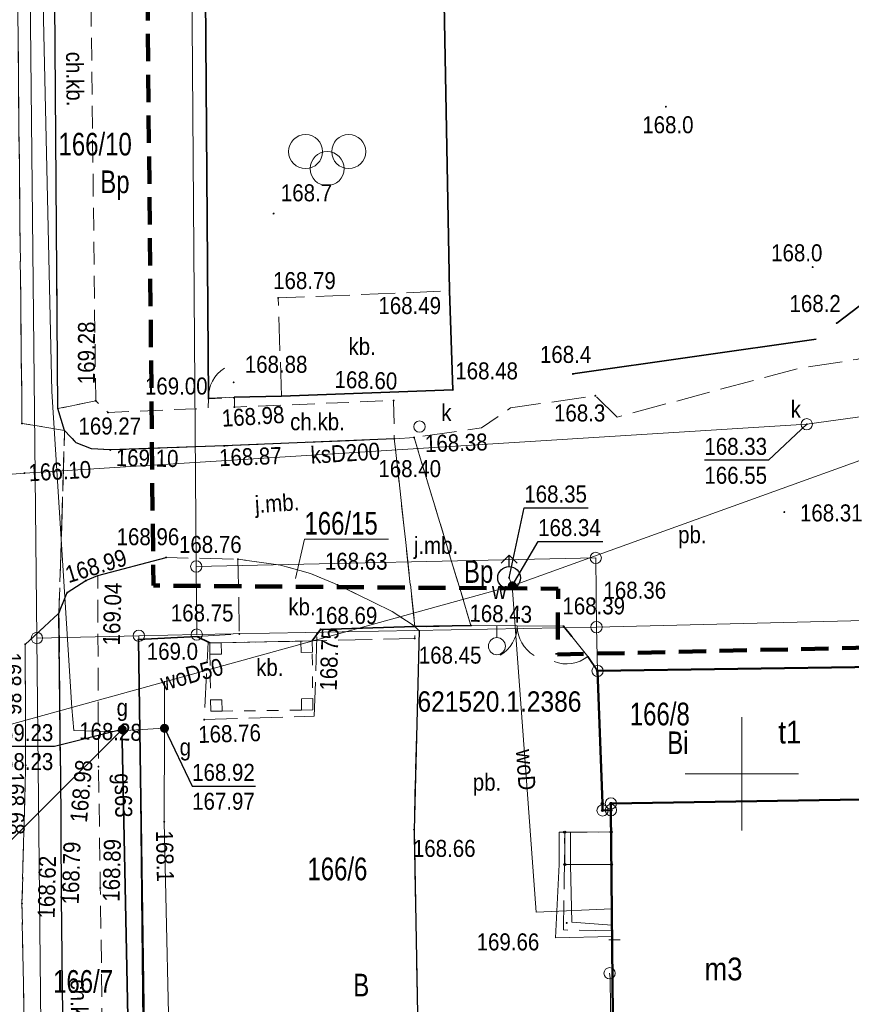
# Model space of a CAD drawing. Header units: metres. Extents: x 6499494 to 6499783, y 5999642 to 5999846.
# Tile 3 of 12: x 6499568 to 6499605, y 5999690 to 5999733. Entities that reach past the tile are written whole.
import ezdxf
from ezdxf.enums import TextEntityAlignment as Align

# ---------------------------------------------------------------- set-up
doc = ezdxf.new("R2010")
doc.units = ezdxf.units.M
for name, pattern in [('1.0_0.5', [1.5, 1, -0.5]), ('1.5_0.5', [2, 1.5, -0.5]), ('219-500', [0]), ('4', [1.8, 1.2, -0.6]), ('egug-500', [0]), ('otda_500', [1, 0.5, -0.5]), ('otob_500', [0]), ('otof_500', [0])]:
    doc.linetypes.add(name, pattern=pattern)
doc.layers.get('0').update_dxf_attribs({"color": 2, "lineweight": 5})
doc.styles.get("Standard").update_dxf_attribs({"font": 'Working1250', "width": 0.75})
doc.linetypes.add('902-500', pattern='A,3.75,0,[1,ksztalty.shx,S=0.5,R=0,X=0,Y=0],3.75', length=7.5)
doc.linetypes.add('otdn_500', pattern='A,5,0,[21,ksztalty.shx,S=0.5,R=0,X=0,Y=0]', length=5)

# ---------------------------------------------------------------- blocks, each defined once
blk = doc.blocks.new('PUNKTBUD')
at = {"color": 0}
blk.add_circle((0, 0), 0.045, dxfattribs=at)
blk = doc.blocks.new('202')
at = {"color": 0, "linetype": 'Continuous', "lineweight": 0}
blk.add_circle((0, 0), 0.25, dxfattribs=at)
blk = doc.blocks.new('203')
at = {"linetype": 'Continuous', "lineweight": 0}
h = blk.add_hatch(color=0, dxfattribs=at)
edge = h.paths.add_edge_path()
edge.add_arc((0, 0), 0.045, 0, 360)
blk = doc.blocks.new('US15')
at = {"color": 0, "linetype": 'Continuous', "lineweight": 13}
blk.add_circle((0, 0), 0.25, dxfattribs=at)
blk = doc.blocks.new('PW01')
at = {"linetype": 'Continuous', "lineweight": 13}
h = blk.add_hatch(color=0, dxfattribs=at)
edge = h.paths.add_edge_path()
edge.add_arc((0, 0), 0.045, 0, 360)
blk = doc.blocks.new('US25')
at = {"linetype": 'Continuous', "lineweight": 0}
h = blk.add_hatch(color=0, dxfattribs=at)
edge = h.paths.add_edge_path()
edge.add_arc((0, 0), 0.2, 0, 360)
blk = doc.blocks.new('131')
at = {"color": 0, "linetype": 'Continuous', "lineweight": 13}
blk.add_line((0, 0.375), (0, 0.875), dxfattribs=at)
blk.add_circle((0, 0), 0.375, dxfattribs=at)
blk = doc.blocks.new('IB10')
at = {"color": 0, "linetype": 'Continuous', "lineweight": 13}
for p, q in [((0, 0), (0, 0.5)), ((0, 0.5), (0.5, 0.5)), ((0.5, 0), (0.5, 0.5)), ((0, 0), (0.5, 0))]:
    blk.add_line(p, q, dxfattribs=at)
blk = doc.blocks.new('OK04')
at = {"color": 0, "linetype": 'Continuous', "lineweight": 0}
blk.add_arc((1.5, 0.001), 1.5, 120, 180, dxfattribs=at)
blk = doc.blocks.new('OK02')
at = {"color": 0, "linetype": 'Continuous', "lineweight": 0}
for centre, start, end in [((-1.5, 0), 0, 60), ((1.5, 0), 120, 180)]:
    blk.add_arc(centre, 1.5, start, end, dxfattribs=at)
blk = doc.blocks.new('SUWH')
at = {"color": 0, "linetype": 'Continuous'}
for p in [(-0.354, 0.646), (0, 0.5), (0.354, 0.646)]:
    blk.add_line(p, (0, 1), dxfattribs=at)
blk.add_circle((0, 0), 0.5, dxfattribs=at)
blk = doc.blocks.new('BS04')
at = {"color": 0, "linetype": 'Continuous', "lineweight": 13}
for centre in [(-0.95, 0.75), (0.95, 0.75), (0, 0)]:
    blk.add_circle(centre, 0.75, dxfattribs=at)

msp = doc.modelspace()

# ---------------------------------------------------------------- linework, layer by layer
at = {"layer": '211-numer działki ewidencyjnej', "color": 0, "linetype": 'CONTINUOUS', "lineweight": 18, "flags": 128}
msp.add_lwpolyline([(6499580.32, 5999708.62), (6499580.72, 5999710.35), (6499584.418, 5999710.35)], dxfattribs=at)
at = {"layer": '218-kontur użytku gruntowego', "color": 3, "linetype": 'egug-500', "lineweight": 18, "flags": 128}
for points in [[(6499568.25, 5999771.52), (6499568.93, 5999705.99)], [(6499568.93, 5999705.99), (6499568.25, 5999771.52)], [(6499575.95, 5999709.14), (6499575.49, 5999771.02)], [(6499575.49, 5999771.02), (6499575.95, 5999709.14)], [(6499593.56, 5999709.52), (6499575.95, 5999709.14)], [(6499575.95, 5999709.14), (6499593.56, 5999709.52)], [(6499575.97, 5999706.14), (6499575.95, 5999709.14)], [(6499575.95, 5999709.14), (6499575.97, 5999706.14)], [(6499593.59, 5999706.47), (6499593.56, 5999709.52)], [(6499593.56, 5999709.52), (6499593.59, 5999706.47)], [(6499605.98, 5999706.77), (6499593.59, 5999706.47)], [(6499593.59, 5999706.47), (6499605.98, 5999706.77)], [(6499568.93, 5999705.99), (6499573.42, 5999706.09)], [(6499573.42, 5999706.09), (6499568.93, 5999705.99)], [(6499573.42, 5999706.09), (6499575.97, 5999706.14)], [(6499575.97, 5999706.14), (6499573.42, 5999706.09)], [(6499573.42, 5999706.09), (6499573.72, 5999677.6)], [(6499573.72, 5999677.6), (6499573.42, 5999706.09)], [(6499575.97, 5999706.14), (6499593.59, 5999706.47)], [(6499593.59, 5999706.47), (6499575.97, 5999706.14)], [(6499593.64, 5999704.54), (6499593.59, 5999706.47)], [(6499593.59, 5999706.47), (6499593.64, 5999704.54)], [(6499593.85, 5999698.69), (6499593.64, 5999704.54)], [(6499593.64, 5999704.54), (6499593.85, 5999698.69)], [(6499606.17, 5999698.88), (6499594.23, 5999698.7)], [(6499594.23, 5999698.7), (6499606.17, 5999698.88)], [(6499594.23, 5999698.7), (6499594.23, 5999698.4)], [(6499594.23, 5999698.4), (6499594.23, 5999698.7)], [(6499593.86, 5999698.39), (6499593.85, 5999698.69)], [(6499593.85, 5999698.69), (6499593.86, 5999698.39)], [(6499594.23, 5999698.4), (6499593.86, 5999698.39)], [(6499593.86, 5999698.39), (6499594.23, 5999698.4)]]:
    msp.add_lwpolyline(points, dxfattribs=at)
at = {"layer": '219-działka ewidencyjna', "color": 7, "linetype": '219-500', "lineweight": 18, "flags": 128}
for points in [[(6499568.25, 5999771.52), (6499568.93, 5999705.99)], [(6499575.49, 5999771.02), (6499575.95, 5999709.14)], [(6499575.95, 5999709.14), (6499593.56, 5999709.52)], [(6499575.97, 5999706.14), (6499575.95, 5999709.14)], [(6499593.59, 5999706.47), (6499593.56, 5999709.52)], [(6499605.98, 5999706.77), (6499593.59, 5999706.47)], [(6499568.93, 5999705.99), (6499573.42, 5999706.09)], [(6499573.42, 5999706.09), (6499575.97, 5999706.14)], [(6499573.72, 5999677.6), (6499573.42, 5999706.09)], [(6499575.97, 5999706.14), (6499593.59, 5999706.47)], [(6499593.59, 5999706.47), (6499593.64, 5999704.54)], [(6499568.93, 5999705.99), (6499569.22, 5999677.55)], [(6499593.64, 5999704.54), (6499593.85, 5999698.69)], [(6499594.23, 5999698.7), (6499606.17, 5999698.88)], [(6499594.23, 5999698.4), (6499594.23, 5999698.7)], [(6499593.85, 5999698.69), (6499593.86, 5999698.39)], [(6499593.86, 5999698.39), (6499594.23, 5999698.4)]]:
    msp.add_lwpolyline(points, dxfattribs=at)
at = {"layer": '312-budynek ewidencyjny', "color": 7, "linetype": 'CONTINUOUS', "lineweight": 50, "flags": 128}
for points in [[(6499593.64, 5999704.54), (6499606, 5999704.72)], [(6499593.85, 5999698.69), (6499593.64, 5999704.54)], [(6499606.17, 5999698.88), (6499594.23, 5999698.7)], [(6499594.23, 5999698.7), (6499606.17, 5999698.88)], [(6499594.23, 5999698.7), (6499594.23, 5999698.4)], [(6499594.23, 5999698.4), (6499594.23, 5999698.7)], [(6499593.86, 5999698.39), (6499593.85, 5999698.69)], [(6499594.23, 5999698.4), (6499593.86, 5999698.39)], [(6499594.41, 5999678.81), (6499594.23, 5999698.4)]]:
    msp.add_lwpolyline(points, dxfattribs=at)
at = {"layer": '352-schody', "color": 7, "linetype": 'CONTINUOUS', "lineweight": 18, "flags": 128}
msp.add_lwpolyline([(6499592.2, 5999696), (6499592.19, 5999697.43), (6499594.24, 5999697.44), (6499594.25, 5999696.01)], close=True, dxfattribs=at)
msp.add_lwpolyline([(6499592.2, 5999696), (6499592.19, 5999697.43), (6499594.24, 5999697.44), (6499594.25, 5999696.01)], close=True, dxfattribs=at)
at = {"layer": 'brama', "color": 7, "linetype": 'otob_500', "lineweight": 18, "flags": 128}
msp.add_lwpolyline([(6499592.14, 5999706.51), (6499588.06, 5999706.54)], dxfattribs=at)
at = {"layer": 'chodnik', "color": 7, "linetype": '1.0_0.5', "lineweight": 18, "flags": 128}
for points in [[(6499571.52, 5999716.45), (6499571.17, 5999746.07), (6499571.15, 5999755.56), (6499571.51, 5999770.01), (6499569.86, 5999770.17), (6499569.48, 5999757.24), (6499569.46, 5999755.5), (6499569.46, 5999745.99), (6499569.7, 5999736.03), (6499569.85, 5999716.1)], [(6499569.85, 5999716.1), (6499570.15, 5999715.14), (6499570.66, 5999714.6), (6499571.33, 5999714.33), (6499572.16, 5999714.28), (6499577.18, 5999714.46), (6499584.68, 5999714.77), (6499584.65, 5999716.46), (6499577.63, 5999716.17), (6499577.63, 5999716.57), (6499576.49, 5999716.54), (6499576.47, 5999716.12), (6499572.06, 5999715.93), (6499571.52, 5999716.45)], [(6499571.82, 5999682.68), (6499571.88, 5999683.85), (6499571.72, 5999694.97), (6499571.64, 5999700.32), (6499571.61, 5999708.74), (6499571.09, 5999708.52), (6499570.26, 5999707.99), (6499569.9, 5999707.08), (6499569.97, 5999700.35), (6499570, 5999694.58), (6499570.3, 5999667.23), (6499570.98, 5999666.33), (6499572.07, 5999665.72), (6499571.94, 5999670.84)]]:
    msp.add_lwpolyline(points, close=True, dxfattribs=at)
at = {"layer": 'furtka', "color": 7, "linetype": 'otof_500', "lineweight": 18, "flags": 128}
for points in [[(6499576.49, 5999716.56), (6499577.62, 5999716.6)], [(6499593.21, 5999705.18), (6499592.5, 5999706.06)]]:
    msp.add_lwpolyline(points, dxfattribs=at)
at = {"layer": 'jezdnia', "color": 7, "linetype": '1.5_0.5', "lineweight": 18, "flags": 128}
for points in [[(6499568.956, 5999645.37), (6499568.85, 5999659.18), (6499568.72, 5999668.86), (6499568.27, 5999694.28), (6499568.43, 5999700.38), (6499568.41, 5999705.71), (6499569.9, 5999707.08), (6499570.15, 5999715.14), (6499568.27, 5999715.45), (6499568.06, 5999735.95), (6499567.84, 5999745.94), (6499567.91, 5999757.29), (6499567.94, 5999764.84), (6499568.18, 5999770.31), (6499568.54, 5999777.56), (6499564.54, 5999778.03), (6499563.65, 5999769.69), (6499563.93, 5999764.22), (6499563.92, 5999757.08), (6499563.92, 5999747.33), (6499563.94, 5999744.24), (6499563.98, 5999735.97), (6499564.05, 5999732.1), (6499564.21, 5999715.63), (6499564.3, 5999708.31), (6499564.31, 5999706.14), (6499564.45, 5999690.02), (6499564.55, 5999678.92), (6499564.68, 5999668.67), (6499564.76, 5999663.41), (6499564.83, 5999658.36), (6499564.94, 5999648.1), (6499564.966, 5999645.37)], [(6499570.645, 5999645.37), (6499570.63, 5999647.86), (6499570.47, 5999659.24), (6499570.3, 5999667.23), (6499570, 5999694.58), (6499569.97, 5999700.35), (6499569.9, 5999707.08), (6499568.41, 5999705.71), (6499568.43, 5999700.38), (6499568.27, 5999694.28), (6499568.72, 5999668.86), (6499568.85, 5999659.18), (6499568.956, 5999645.37)]]:
    msp.add_lwpolyline(points, dxfattribs=at)
for points in [[(6499569.85, 5999716.1), (6499569.7, 5999736.03), (6499569.46, 5999745.99), (6499569.46, 5999755.5), (6499569.48, 5999757.24), (6499569.86, 5999770.17), (6499568.18, 5999770.31), (6499567.94, 5999764.84), (6499567.91, 5999757.29), (6499567.84, 5999745.94), (6499568.06, 5999735.95), (6499568.27, 5999715.45), (6499570.15, 5999715.14)], [(6499584.68, 5999714.77), (6499577.18, 5999714.46), (6499572.16, 5999714.28), (6499571.33, 5999714.33), (6499570.66, 5999714.6), (6499570.15, 5999715.14), (6499569.9, 5999707.08), (6499570.26, 5999707.99), (6499571.09, 5999708.52), (6499571.61, 5999708.74), (6499574.62, 5999709.54), (6499577.79, 5999709.46), (6499579.66, 5999709.2), (6499580.99, 5999708.83), (6499582.18, 5999708.33), (6499584.58, 5999707.16), (6499585.59, 5999706.5)], [(6499588.06, 5999706.54), (6499585.55, 5999714.83), (6499584.68, 5999714.77), (6499585.59, 5999706.5), (6499586.09, 5999706.48)]]:
    msp.add_lwpolyline(points, close=True, dxfattribs=at)
at = {"layer": 'krawężnik', "color": 7, "linetype": 'CONTINUOUS', "lineweight": 25, "flags": 128}
for points in [[(6499584.68, 5999714.77), (6499577.18, 5999714.46), (6499572.16, 5999714.28), (6499571.33, 5999714.33), (6499570.66, 5999714.6), (6499570.15, 5999715.14), (6499569.85, 5999716.1), (6499569.7, 5999736.03), (6499569.46, 5999745.99), (6499569.46, 5999755.5), (6499569.48, 5999757.24), (6499569.86, 5999770.17)], [(6499569.97, 5999700.35), (6499569.9, 5999707.08), (6499570.26, 5999707.99), (6499571.09, 5999708.52), (6499571.61, 5999708.74), (6499574.62, 5999709.54)], [(6499585.78, 5999706.3), (6499585.55, 5999697.54), (6499585.72, 5999688.59), (6499593.28, 5999688.72), (6499594.32, 5999688.74)], [(6499569.97, 5999700.35), (6499570, 5999694.58), (6499570.3, 5999667.23)]]:
    msp.add_lwpolyline(points, dxfattribs=at)
at = {"layer": 'Obszar opracowania', "color": 94, "linetype": '4', "lineweight": 200, "flags": 128}
msp.add_lwpolyline([(6499682.05, 5999658.54), (6499635.72, 5999673.21), (6499618.25, 5999675.88), (6499616.17, 5999708.92), (6499607.19, 5999708.96), (6499607.31, 5999705.61), (6499591.88, 5999705.26), (6499591.9, 5999708.16), (6499574.06, 5999708.3), (6499573.41, 5999773.36), (6499642.19, 5999767.14), (6499638.23, 5999756.41), (6499640.75, 5999756.31), (6499635.14, 5999718.71), (6499654.3, 5999715.43), (6499657, 5999715.8), (6499662.07, 5999755.82), (6499753.44, 5999752.64), (6499756.4, 5999746.65), (6499746.27, 5999735.6), (6499726.98, 5999715.43), (6499713.54, 5999700.78)], close=True, dxfattribs=at)
at = {"layer": 'obszar utwardzony', "color": 7, "linetype": '1.5_0.5', "lineweight": 18, "flags": 128}
for points in [[(6499585.55, 5999714.83), (6499588.06, 5999706.54), (6499585.59, 5999706.5), (6499585.78, 5999706.3), (6499585.55, 5999697.54), (6499585.72, 5999688.59), (6499593.28, 5999688.72), (6499594.32, 5999688.74), (6499594.27, 5999693.08), (6499592.14, 5999693.12), (6499592.19, 5999697.43), (6499594.24, 5999697.44), (6499594.23, 5999698.4), (6499593.86, 5999698.39), (6499593.85, 5999698.69), (6499593.64, 5999704.54), (6499606, 5999704.72), (6499606.38, 5999704.93), (6499606.83, 5999704.85), (6499607.27, 5999704.71), (6499607.61, 5999704.47), (6499607.93, 5999704.28), (6499608.25, 5999703.78), (6499608.45, 5999703.15), (6499608.13, 5999691.13), (6499608.17, 5999688.59), (6499608.44, 5999681.01), (6499610.45, 5999681.06), (6499610.46, 5999679.23), (6499610.47, 5999677.95), (6499611.12, 5999677.96), (6499611.11, 5999706.88), (6499611.15, 5999713.06), (6499613.34, 5999715.47), (6499615.43, 5999716.27), (6499617.49, 5999716.05), (6499620.32, 5999715.82), (6499623.42, 5999715.57), (6499640.1, 5999712.9), (6499644.05, 5999710.85), (6499652.53, 5999709.45), (6499656.8, 5999709.32), (6499655.36, 5999713.73), (6499653.7, 5999713.9), (6499642.52, 5999715.45), (6499642.16, 5999715.55), (6499641.48, 5999715.81), (6499640.9, 5999716.1), (6499640.44, 5999716.35), (6499640.08, 5999716.58), (6499639.74, 5999716.86), (6499639.41, 5999717.18), (6499639.14, 5999717.45), (6499638.9, 5999717.75), (6499638.71, 5999718), (6499638.48, 5999718.32), (6499638.4, 5999718.5), (6499638.35, 5999718.7), (6499637.64, 5999718.79), (6499641.83, 5999749.53), (6499639.28, 5999749.74), (6499638.43, 5999742.54), (6499638.17, 5999741.88), (6499637.83, 5999741.35), (6499637.27, 5999741.04), (6499636.79, 5999741.01), (6499633.34, 5999741.57), (6499632.94, 5999742.02), (6499632.58, 5999742.5), (6499632.34, 5999743), (6499621.45, 5999744.45), (6499619.25, 5999744.82), (6499617.42, 5999741.6), (6499617.24, 5999740.19), (6499617.17, 5999736.46), (6499620.3, 5999735.9), (6499621.22, 5999735.28), (6499621.66, 5999734.95), (6499622.14, 5999734.5), (6499622.49, 5999734.14), (6499623.01, 5999733.41), (6499623.18, 5999732.98), (6499623.35, 5999732.49), (6499623.48, 5999731.94), (6499623.56, 5999731.49), (6499623.56, 5999730.77), (6499623.47, 5999729.89), (6499623.33, 5999728.9), (6499623.17, 5999727.74), (6499622.9, 5999725.87), (6499622.72, 5999725.36), (6499622.47, 5999724.91), (6499622.23, 5999724.61), (6499621.9, 5999724.28), (6499621.64, 5999724.06), (6499620.25, 5999723.29), (6499611.05, 5999720.34), (6499605.07, 5999718.27), (6499602.51, 5999717.88), (6499594.5, 5999715.73), (6499593.54, 5999716.67), (6499589.8, 5999716.13), (6499588.53, 5999715.25)], [(6499579.71, 5999716.65), (6499579.56, 5999720.98), (6499587.11, 5999721.29), (6499587.26, 5999716.93)], [(6499575.98, 5999706.05), (6499577.85, 5999706.17), (6499577.79, 5999709.46), (6499579.66, 5999709.2), (6499580.99, 5999708.83), (6499582.18, 5999708.33), (6499584.58, 5999707.16), (6499585.59, 5999706.5), (6499585.58, 5999705.97), (6499581.06, 5999705.86), (6499576.55, 5999705.77)], [(6499581.15, 5999702.54), (6499581.27, 5999706.17), (6499581.06, 5999705.86), (6499576.55, 5999705.77), (6499576.47, 5999705.81), (6499576.3, 5999702.39)]]:
    msp.add_lwpolyline(points, close=True, dxfattribs=at)
at = {"layer": 'obudowa ochronna przewodu', "color": 7, "linetype": 'CONTINUOUS', "lineweight": 35, "flags": 128}
msp.add_lwpolyline([(6499572.97, 5999687.87), (6499572.69, 5999701.48)], dxfattribs=at)
at = {"layer": 'ogrodzenie trwałe', "color": 7, "linetype": '902-500', "lineweight": 35, "flags": 128}
for points in [[(6499604.18, 5999719.87), (6499610.23, 5999724.47), (6499614.63, 5999724.56), (6499615.59, 5999729.75), (6499617.24, 5999740.19)], [(6499576.49, 5999716.56), (6499576.34, 5999736.29), (6499581.07, 5999736.3), (6499586.84, 5999736.34), (6499587.11, 5999721.29), (6499587.26, 5999716.93), (6499579.71, 5999716.65), (6499577.62, 5999716.6)], [(6499603.27, 5999719.17), (6499592.55, 5999717.63)], [(6499581.06, 5999705.86), (6499581.43, 5999706.37), (6499585.59, 5999706.5), (6499588.06, 5999706.54)], [(6499592.14, 5999706.51), (6499592.5, 5999706.06)], [(6499573.4, 5999705.93), (6499575.98, 5999706.05), (6499576.55, 5999705.77)], [(6499573.4, 5999705.92), (6499573.68, 5999686.78), (6499576.54, 5999685.98), (6499576.59, 5999684.91), (6499573.73, 5999683.91)], [(6499593.21, 5999705.18), (6499593.64, 5999704.54)]]:
    msp.add_lwpolyline(points, dxfattribs=at)
at = {"layer": 'plac gier i zabaw', "color": 7, "linetype": '1.0_0.5', "lineweight": 18, "flags": 128}
msp.add_lwpolyline([(6499576.49, 5999716.56), (6499576.34, 5999736.29), (6499581.07, 5999736.3), (6499586.84, 5999736.34), (6499587.11, 5999721.29), (6499587.26, 5999716.93), (6499579.71, 5999716.65), (6499577.62, 5999716.6)], close=True, dxfattribs=at)
at = {"layer": 'przewód gazowy', "color": 52, "linetype": 'CONTINUOUS', "lineweight": 18, "flags": 128}
for points in [[(6499574.55, 5999702.01), (6499572.08, 5999701.87), (6499570.55, 5999701.91), (6499570.46, 5999702.91), (6499569.58, 5999716.86), (6499568.89, 5999747.71), (6499568.88, 5999751.4), (6499568.78, 5999771.07), (6499568.57, 5999771.17), (6499563.66, 5999773.65), (6499562.17, 5999774.4), (6499563.3, 5999781.32), (6499566.36, 5999787.64), (6499566.38, 5999787.67), (6499568.74, 5999791.66), (6499577.611, 5999804.64)], [(6499575.697, 5999645.37), (6499575.69, 5999646.45), (6499575.69, 5999653.82), (6499575.5, 5999655.27), (6499575.12, 5999656.83), (6499574.73, 5999658.34), (6499574.63, 5999666.13), (6499575.02, 5999668.74), (6499575.38, 5999670.37), (6499575.14, 5999675.03), (6499574.99, 5999676.96), (6499574.81, 5999685.52), (6499574.54, 5999697.89), (6499574.55, 5999702.01), (6499574.55, 5999704.08)], [(6499572.69, 5999701.95), (6499559.33, 5999688.68)], [(6499572.59, 5999687.52), (6499559.73, 5999687.36), (6499572.59, 5999687.52), (6499572.98, 5999687.52), (6499572.97, 5999687.87), (6499572.69, 5999701.48), (6499572.69, 5999701.95)], [(6499576.22, 5999685.45), (6499576.37, 5999685.49), (6499582.99, 5999685.42), (6499589.17, 5999686.71), (6499594.23, 5999688.37), (6499594.19, 5999691.01), (6499594.17, 5999691.21)]]:
    msp.add_lwpolyline(points, dxfattribs=at)
at = {"layer": 'przewód gazowy - ob. projektowany', "color": 52, "linetype": '1.5_0.5', "lineweight": 18, "flags": 128}
msp.add_lwpolyline([(6499594.14, 5999692.69), (6499594.63, 5999692.69)], dxfattribs=at)
at = {"layer": 'przewód kanalizacyjny', "color": 34, "linetype": 'CONTINUOUS', "lineweight": 18, "flags": 128}
for points in [[(6499636.47, 5999720.06), (6499602.86, 5999715.41)], [(6499602.86, 5999715.41), (6499568.38, 5999713.26), (6499567.28, 5999713.17)]]:
    msp.add_lwpolyline(points, dxfattribs=at)
at = {"layer": 'przewód wodociągowy', "color": 5, "linetype": 'CONTINUOUS', "lineweight": 18, "flags": 128}
for points in [[(6499641.57, 5999727.17), (6499640.25, 5999727.01), (6499617.1, 5999718.1), (6499589.88, 5999708.29)], [(6499564.58, 5999701.33), (6499565.56, 5999701.57), (6499589.88, 5999708.29), (6499589.74, 5999708.64)], [(6499589.88, 5999708.29), (6499590.94, 5999693.91), (6499594.27, 5999694.05)]]:
    msp.add_lwpolyline(points, dxfattribs=at)
at = {"layer": 'rzedna-Atr2', "color": 7, "flags": 128}
for points in [[(6499602.86, 5999715.41), (6499601.17, 5999713.83), (6499598.348, 5999713.83)], [(6499589.74, 5999708.64), (6499590.41, 5999711.73), (6499593.232, 5999711.73)], [(6499589.88, 5999708.29), (6499591.02, 5999710.25), (6499593.874, 5999710.25)], [(6499572.69, 5999701.95), (6499569.71, 5999701.21), (6499566.888, 5999701.21)], [(6499574.55, 5999702.01), (6499575.77, 5999699.46), (6499578.565, 5999699.46)]]:
    msp.add_lwpolyline(points, dxfattribs=at)
at = {"layer": 'wiata', "color": 7, "linetype": 'otda_500', "lineweight": 18, "flags": 128}
msp.add_lwpolyline([(6499581.06, 5999705.86), (6499576.55, 5999705.77), (6499576.59, 5999702.76), (6499581.09, 5999702.82)], close=True, dxfattribs=at)
at = {"layer": 'Wstawianie ramki sekcyjnej z opisem', "color": 7, "linetype": 'CONTINUOUS', "lineweight": 13, "flags": 128}
for points in [[(6499600, 5999697.5), (6499600, 5999702.5)], [(6499600, 5999697.5), (6499600, 5999702.5)], [(6499600, 5999697.5), (6499600, 5999702.5)], [(6499600, 5999697.5), (6499600, 5999702.5)], [(6499600, 5999697.5), (6499600, 5999702.5)], [(6499600, 5999697.5), (6499600, 5999702.5)], [(6499597.5, 5999700), (6499602.5, 5999700)], [(6499597.5, 5999700), (6499602.5, 5999700)], [(6499597.5, 5999700), (6499602.5, 5999700)], [(6499597.5, 5999700), (6499602.5, 5999700)], [(6499597.5, 5999700), (6499602.5, 5999700)], [(6499597.5, 5999700), (6499602.5, 5999700)]]:
    msp.add_lwpolyline(points, dxfattribs=at)
at = {"layer": 'ściana oporowa (linia)', "color": 0, "linetype": 'otdn_500', "lineweight": 18}
for p, q in [((6499591.94, 5999697.428), (6499592.19, 5999697.43)), ((6499591.94, 5999697.428), (6499591.95, 5999696.002)), ((6499591.95, 5999696.002), (6499591.779, 5999692.773)), ((6499594.265, 5999692.83), (6499594.27, 5999693.08)), ((6499591.779, 5999692.773), (6499594.265, 5999692.83))]:
    msp.add_line(p, q, dxfattribs=at)
at = {"layer": 'ściana oporowa (linia)', "color": 0, "lineweight": 18}
for p, q in [((6499592.44, 5999697.432), (6499592.19, 5999697.43)), ((6499592.44, 5999697.432), (6499592.45, 5999695.998)), ((6499592.45, 5999695.998), (6499592.501, 5999693.467)), ((6499592.501, 5999693.467), (6499594.275, 5999693.33)), ((6499594.275, 5999693.33), (6499594.27, 5999693.08))]:
    msp.add_line(p, q, dxfattribs=at)

# ---------------------------------------------------------------- block references
at = {"layer": '131-Punkt osnowy pomiarowej', "color": 7, "linetype": 'CONTINUOUS', "lineweight": 18}
msp.add_blockref('131', (6499589.2, 5999705.63), dxfattribs=at)
at = {"layer": '202-punkt graniczny', "color": 7, "linetype": 'CONTINUOUS', "lineweight": 18}
for p in [(6499593.56, 5999709.52), (6499575.95, 5999709.14), (6499593.59, 5999706.47), (6499568.93, 5999705.99), (6499573.42, 5999706.09), (6499575.97, 5999706.14), (6499593.64, 5999704.54), (6499594.23, 5999698.7), (6499593.86, 5999698.39), (6499594.23, 5999698.4)]:
    msp.add_blockref('202', p, dxfattribs=at)
at = {"layer": '203-punkt graniczny', "color": 7, "linetype": 'CONTINUOUS', "lineweight": 18}
msp.add_blockref('203', (6499593.85, 5999698.69), dxfattribs=at)
at = {"layer": 'brama', "color": 7, "linetype": 'CONTINUOUS', "lineweight": 18, "rotation": 179.579}
msp.add_blockref('OK02', (6499590.1, 5999706.525), dxfattribs=at)
at = {"layer": 'furtka', "color": 7, "linetype": 'CONTINUOUS', "lineweight": 18}
for p, rotation in [((6499576.49, 5999716.56), 2.027), ((6499593.21, 5999705.18), 128.897)]:
    msp.add_blockref('OK04', p, dxfattribs=dict(at, rotation=rotation))
at = {"layer": 'hydrant', "color": 5, "linetype": 'CONTINUOUS', "lineweight": 18}
msp.add_blockref('SUWH', (6499589.74, 5999708.64), dxfattribs=at)
at = {"layer": 'komora podziemna', "color": 40, "linetype": 'CONTINUOUS', "lineweight": 18, "rotation": 90.707}
msp.add_blockref('US15', (6499594.17, 5999691.21), dxfattribs=at)
at = {"layer": 'pikieta naturalna', "color": 7, "linetype": 'CONTINUOUS', "lineweight": 13}
for p in [(6499596.65, 5999729.41), (6499579.36, 5999724.7), (6499603.12, 5999722.34), (6499604.18, 5999719.87), (6499592.55, 5999717.63), (6499593.54, 5999716.67), (6499573.4, 5999705.92)]:
    msp.add_blockref('PW01', p, dxfattribs=at)
at = {"layer": 'pikieta sztuczna', "color": 7, "linetype": 'CONTINUOUS', "lineweight": 13}
for p in [(6499587.11, 5999721.29), (6499579.56, 5999720.98), (6499577.6, 5999717.26), (6499587.26, 5999716.93), (6499571.52, 5999716.45), (6499576.49, 5999716.54), (6499584.65, 5999716.46), (6499577.63, 5999716.17), (6499572.06, 5999715.93), (6499568.27, 5999715.45), (6499584.68, 5999714.77), (6499585.55, 5999714.83), (6499572.16, 5999714.28), (6499577.18, 5999714.46), (6499601.87, 5999711.54), (6499574.62, 5999709.54), (6499577.79, 5999709.46), (6499571.09, 5999708.52), (6499582.18, 5999708.33), (6499570.26, 5999707.99), (6499593.4, 5999707.72), (6499588.06, 5999706.54), (6499592.14, 5999706.51), (6499577.85, 5999706.17), (6499581.27, 5999706.17), (6499581.43, 5999706.37), (6499568.41, 5999705.71), (6499585.58, 5999705.97), (6499576.3, 5999702.39), (6499568.43, 5999700.38), (6499571.64, 5999700.32), (6499585.55, 5999697.54), (6499570.11, 5999694.88), (6499571.72, 5999694.97), (6499570, 5999694.58), (6499568.27, 5999694.28), (6499592.28, 5999693.43)]:
    msp.add_blockref('PW01', p, dxfattribs=at)
at = {"layer": 'plac gier i zabaw', "color": 7, "linetype": 'CONTINUOUS', "lineweight": 18}
msp.add_blockref('BS04', (6499581.72, 5999726.68), dxfattribs=at)
at = {"layer": 'Punkt budynku', "color": 5, "linetype": 'CONTINUOUS', "lineweight": 18}
for p in [(6499593.64, 5999704.54), (6499593.85, 5999698.69), (6499594.23, 5999698.7), (6499593.86, 5999698.39), (6499594.23, 5999698.4), (6499592.19, 5999697.43), (6499594.24, 5999697.44), (6499592.2, 5999696), (6499594.25, 5999696.01)]:
    msp.add_blockref('PUNKTBUD', p, dxfattribs=at)
at = {"layer": 'rzedna', "color": 34, "linetype": 'CONTINUOUS', "lineweight": 18}
msp.add_blockref('PW01', (6499602.86, 5999715.41), dxfattribs=at)
at = {"layer": 'rzedna', "color": 34, "linetype": 'CONTINUOUS', "lineweight": 18, "rotation": 3.329}
msp.add_blockref('PW01', (6499568.38, 5999713.26), dxfattribs=at)
at = {"layer": 'rzedna', "color": 5, "linetype": 'CONTINUOUS', "lineweight": 18}
for p in [(6499589.74, 5999708.64), (6499589.88, 5999708.29)]:
    msp.add_blockref('PW01', p, dxfattribs=at)
at = {"layer": 'rzedna', "color": 52, "linetype": 'CONTINUOUS', "lineweight": 18}
for p in [(6499572.08, 5999701.87), (6499572.69, 5999701.95), (6499574.55, 5999702.01), (6499574.54, 5999697.89)]:
    msp.add_blockref('PW01', p, dxfattribs=at)
at = {"layer": 'studnia kanalizacyjna', "color": 34, "linetype": 'CONTINUOUS', "lineweight": 18}
for p in [(6499602.86, 5999715.41), (6499585.79, 5999715.31)]:
    msp.add_blockref('US15', p, dxfattribs=at)
at = {"layer": 'wiata', "color": 7, "linetype": 'CONTINUOUS', "lineweight": 18}
for p, rotation in [((6499576.55, 5999705.77), 270.761), ((6499581.06, 5999705.86), 181.143), ((6499576.59, 5999702.76), 0.764), ((6499581.09, 5999702.82), 90.565)]:
    msp.add_blockref('IB10', p, dxfattribs=dict(at, rotation=rotation))
at = {"layer": 'zasuwa lub zawór', "color": 5, "linetype": 'CONTINUOUS', "lineweight": 18}
msp.add_blockref('US25', (6499589.88, 5999708.29), dxfattribs=at)
at = {"layer": 'zasuwa lub zawór', "color": 52, "linetype": 'CONTINUOUS', "lineweight": 18}
for p in [(6499574.55, 5999702.01), (6499572.69, 5999701.95)]:
    msp.add_blockref('US25', p, dxfattribs=at)

# ---------------------------------------------------------------- texts
at = {"layer": '131-Punkt osnowy pomiarowej-Atr103', "color": 7, "width": 0.9}
msp.add_text('621520.1.2386', height=0.9, dxfattribs=at).set_placement((6499585.7, 5999702.74))
at = {"layer": '210-oznaczenie konturu użytku gruntowego', "color": 3, "linetype": 'CONTINUOUS', "lineweight": 18, "width": 0.79}
for s, p in [('Bp', (6499571.72, 5999725.6)), ('Bp', (6499587.75, 5999708.42)), ('Bi', (6499596.71, 5999700.87)), ('B', (6499582.87, 5999690.19))]:
    msp.add_text(s, height=1, dxfattribs=at).set_placement(p)
at = {"layer": '211-numer działki ewidencyjnej', "color": 7, "linetype": 'CONTINUOUS', "lineweight": 18, "width": 0.79}
for s, p in [('166/10', (6499569.88, 5999728.26)), ('166/8', (6499595.06, 5999703.14)), ('166/6', (6499580.85, 5999696.31)), ('166/7', (6499569.64, 5999691.35))]:
    msp.add_text(s, height=1, dxfattribs=at).set_placement(p, align=Align.TOP_LEFT)
msp.add_text('166/15', height=1, dxfattribs=at).set_placement((6499580.72, 5999710.55))
at = {"layer": '312-oznaczenie budynku ewidencyjnego-Atr117', "color": 7, "width": 0.9}
msp.add_text('t1', height=1, dxfattribs=at).set_placement((6499601.61, 5999702.34), align=Align.TOP_LEFT)
msp.add_text('m3', height=1, dxfattribs=at).set_placement((6499599.19, 5999691.4), align=Align.MIDDLE_CENTER)
at = {"layer": 'chodnik-Atr17', "color": 7, "width": 0.9}
for rotation, p in [(270.639, (6499570.21, 5999731.83)), (-89.429, (6499570.41, 5999690.94))]:
    msp.add_text('ch.kb.', height=0.75, rotation=rotation, dxfattribs=at).set_placement(p)
msp.add_text('ch.kb.', height=0.75, dxfattribs=at).set_placement((6499580.09, 5999715.15))
at = {"layer": 'jezdnia-Atr17', "color": 7, "width": 0.9}
msp.add_text('j.mb.', height=0.75, rotation=3.555, dxfattribs=at).set_placement((6499578.56, 5999711.5))
msp.add_text('j.mb.', height=0.75, dxfattribs=at).set_placement((6499585.54, 5999709.7))
at = {"layer": 'obszar utwardzony-Atr17', "color": 7, "width": 0.9}
for s, p in [('kb.', (6499582.66, 5999718.47)), ('pb.', (6499597.19, 5999710.17)), ('pb.', (6499597.19, 5999710.17)), ('kb.', (6499580.01, 5999706.99)), ('kb.', (6499578.59, 5999704.32)), ('pb.', (6499588.14, 5999699.26)), ('pb.', (6499588.14, 5999699.26))]:
    msp.add_text(s, height=0.75, dxfattribs=at).set_placement(p)
at = {"layer": 'pikieta naturalna-Atr2', "color": 7, "width": 0.9}
for s, p in [('168.0', (6499595.61, 5999728.99)), ('168.7', (6499579.68, 5999725.99)), ('168.2', (6499602.1, 5999721.11)), ('169.0', (6499573.77, 5999705.78))]:
    msp.add_text(s, height=0.75, dxfattribs=at).set_placement(p, align=Align.TOP_LEFT)
for s, p in [('168.0', (6499601.29, 5999722.97)), ('168.4', (6499591.1, 5999718.49)), ('168.3', (6499591.72, 5999715.91))]:
    msp.add_text(s, height=0.75, dxfattribs=at).set_placement(p, align=Align.MIDDLE_LEFT)
at = {"layer": 'pikieta sztuczna-Atr2', "color": 7, "width": 0.9}
for s, p in [('168.79', (6499579.34, 5999722.12)), ('168.49', (6499583.98, 5999721.02)), ('168.88', (6499578.09, 5999718.43)), ('168.48', (6499587.37, 5999718.14)), ('169.00', (6499573.69, 5999717.47)), ('168.31', (6499602.56, 5999711.88)), ('168.76', (6499575.19, 5999710.49)), ('168.63', (6499581.62, 5999709.75)), ('168.75', (6499574.83, 5999707.47)), ('168.39', (6499592.09, 5999707.78)), ('168.69', (6499581.17, 5999707.36)), ('168.45', (6499585.76, 5999705.61)), ('168.66', (6499585.5, 5999697.09))]:
    msp.add_text(s, height=0.75, dxfattribs=at).set_placement(p, align=Align.TOP_LEFT)
for s, rotation, p in [('169.28', 89.769, (6499570.73, 5999717.18)), ('168.38', 1.736, (6499586.02, 5999714.93)), ('168.99', 17.14, (6499570.1, 5999709.12)), ('169.04', 88.226, (6499571.83, 5999705.68)), ('168.43', -1.175, (6499588, 5999707.46))]:
    msp.add_text(s, height=0.75, rotation=rotation, dxfattribs=at).set_placement(p, align=Align.TOP_LEFT)
for s, rotation, p in [('168.60', 358.335, (6499582.04, 5999717.02)), ('168.98', 3.576, (6499577.1, 5999715.3)), ('168.87', 2.161, (6499576.97, 5999713.56)), ('169.10', 359.053, (6499572.4, 5999713.57)), ('168.75', 88.107, (6499582.14, 5999703.66)), ('168.86', -89.785, (6499567.48, 5999705.35)), ('168.76', 1.771, (6499576.05, 5999701.36)), ('168.98', 84.689, (6499571.13, 5999697.83)), ('168.68', -89.411, (6499567.61, 5999700.07)), ('168.79', 88.315, (6499570.77, 5999694.24)), ('168.89', 88.641, (6499572.57, 5999694.36)), ('168.62', 88.731, (6499569.71, 5999693.62))]:
    msp.add_text(s, height=0.75, rotation=rotation, dxfattribs=at).set_placement(p)
for s, p in [('169.27', (6499570.76, 5999714.96)), ('168.40', (6499583.98, 5999713.08)), ('168.96', (6499572.44, 5999710.08)), ('168.36', (6499593.9, 5999707.72)), ('169.66', (6499588.31, 5999692.22))]:
    msp.add_text(s, height=0.75, dxfattribs=at).set_placement(p)
at = {"layer": 'przewód gazowy-Atr1', "color": 40, "width": 0.9}
msp.add_text('gs63', height=0.75, rotation=271.178, dxfattribs=at).set_placement((6499572.72, 5999700.03), align=Align.MIDDLE_LEFT)
at = {"layer": 'przewód kanalizacyjny-Atr1', "color": 34, "width": 0.9}
msp.add_text('ksD200', height=0.75, rotation=3.568, dxfattribs=at).set_placement((6499580.992, 5999714.046), align=Align.MIDDLE_LEFT)
at = {"layer": 'przewód wodociągowy-Atr1', "color": 5, "width": 0.9}
for s, rotation, p in [('woD50', 15.446, (6499574.399, 5999704.012)), ('woD', -85.784, (6499590.411, 5999701.08))]:
    msp.add_text(s, height=0.75, rotation=rotation, dxfattribs=at).set_placement(p, align=Align.MIDDLE_LEFT)
at = {"layer": 'rzedna-Atr2', "color": 7, "width": 0.9}
for s, p in [('168.33', (6499598.348, 5999713.838)), ('168.35', (6499590.41, 5999711.738)), ('168.34', (6499591.02, 5999710.258)), ('169.23', (6499566.888, 5999701.218)), ('168.92', (6499575.77, 5999699.468))]:
    msp.add_text(s, height=0.75, dxfattribs=at).set_placement(p, align=Align.BOTTOM_LEFT)
for s, rotation, p in [('166.10', 3.329, (6499568.56, 5999713.27)), ('168.28', -1.498, (6499570.79, 5999701.9)), ('168.1', -88.883, (6499574.55, 5999697.5))]:
    msp.add_text(s, height=0.75, rotation=rotation, dxfattribs=at).set_placement(p, align=Align.MIDDLE_LEFT)
at = {"layer": 'rzedna-Atr3', "color": 7, "width": 0.9}
for s, p in [('166.55', (6499598.348, 5999712.562)), ('168.23', (6499566.888, 5999699.942)), ('167.97', (6499575.77, 5999698.192))]:
    msp.add_text(s, height=0.75, dxfattribs=at).set_placement(p, align=Align.BOTTOM_LEFT)
at = {"layer": 'studnia kanalizacyjna-Atr17', "color": 34, "width": 0.9}
for p in [(6499602.15, 5999715.7), (6499586.75, 5999715.55)]:
    msp.add_text('k', height=0.75, dxfattribs=at).set_placement(p)
at = {"layer": 'zasuwa lub zawór-Atr17', "color": 5, "width": 0.9}
msp.add_text('w', height=0.75, dxfattribs=at).set_placement((6499588.98, 5999707.71))
at = {"layer": 'zasuwa lub zawór-Atr17', "color": 40, "width": 0.9}
msp.add_text('g', height=0.75, dxfattribs=at).set_placement((6499572.44, 5999702.93), align=Align.MIDDLE_LEFT)
msp.add_text('g', height=0.75, dxfattribs=at).set_placement((6499575.72, 5999700.81), align=Align.RIGHT)

doc.saveas('drawing.dxf')
